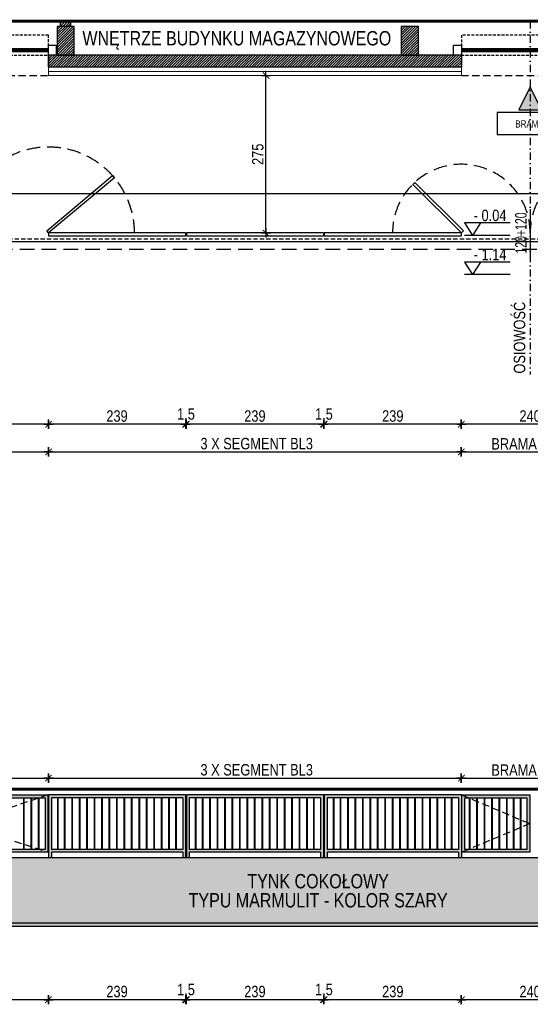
# Model space of a CAD drawing. Header units: millimetres. Extents: x 110792 to 170831, y 17890 to 25890.
# Tile 6 of 44: x 157610 to 158501, y 19734 to 21453. Entities that reach past the tile are written whole.
import ezdxf
from ezdxf.enums import TextEntityAlignment as Align

# ---------------------------------------------------------------- set-up
doc = ezdxf.new("R2010")
doc.units = ezdxf.units.MM
for name, pattern in [('DASHDOT', [25.4, 12.7, -6.35, 0, -6.35]), ('DASHED', [0.75, 0.5, -0.25]), ('DASHEDX2', [38.1, 25.4, -12.7]), ('Hidden', [7.14375, 4.7625, -2.38125])]:
    doc.linetypes.add(name, pattern=pattern)
doc.layers.get('DEFPOINTS').update_dxf_attribs({"lineweight": 9})
for name, color, linetype in [('_HSA_HATCH ELEWACJA', 8, 'Continuous'), ('_HSA_HATCH_WYPEŁNIENIA_PRZEGRÓD', 205, 'Continuous'), ('_HSA_KOTY', 150, 'Continuous'), ('_HSA_OPIS', 43, 'Continuous'), ('_HSA_OPIS_STOLARKA_WEWNĘTRZNA', 43, 'Continuous'), ('_HSA_OSIE', 30, 'DASHDOT'), ('_HSA_PRZERYWANE', 153, 'DASHEDX2'), ('_HSA_SCHODY', 122, 'Continuous'), ('_HSA_STOLARKA_ZEWNĘTRZNA', 132, 'Continuous'), ('_HSA_WIDOKOWE', 1, 'Continuous'), ('_HSA_WIDOKOWE_CIENKIE', 8, 'Continuous'), ('_HSA_WYM_100', 141, 'Continuous'), ('_HSA_ŚCIANY_CIENKIE', 2, 'Continuous'), ('_HSA_ŚCIANY_DZIAŁOWE', 6, 'Continuous'), ('_HSA_ŚCIANY_KONSTRUKCYJNE', 3, 'Continuous'), ('_HSA_ŚCIANY_MUROWANE', 4, 'Continuous')]:
    doc.layers.add(name, color=color, linetype=linetype)
doc.layers.add('_HSA_IZOLACJA_TERMICZNA', color=2, linetype='Continuous', lineweight=5)
doc.styles.add('Arial', font='Arial.ttf')
doc.styles.add('Arial Narrow_1', font='Arial Narrow.ttf', dxfattribs={"width": 0.8, "height": 200})
doc.styles.add('ARIAL_100', font='Arial.ttf', dxfattribs={"width": 0.8, "height": 20})
doc.linetypes.add('BATTING', pattern='A,0.00254,-2.54,[134,ltypeshp.shx,S=2.54,R=0,X=-2.54,Y=0],-5.08,[134,ltypeshp.shx,S=2.54,R=180,X=2.54,Y=0],-2.54', length=10.16254)
doc.dimstyles.new('WYM_WEWN_100', dxfattribs={"dimtxt": 20, "dimasz": 2, "dimexe": 10, "dimexo": 0, "dimgap": 4, "dimtad": 1, "dimdec": 1, "dimrnd": 0.1, "dimtxsty": 'ARIAL_100', "dimblk": 'Wym-03', "dimcen": 0, "dimdle": 10, "dimse1": 1, "dimse2": 1, "dimclrt": 256, "dimazin": 2, "dimtfac": 1, "dimtdec": 1, "dimtix": 1, "dimtmove": 2, "dimatfit": 0, "dimfxl": 1, "dimtolj": 1, "dimtzin": 0, "dimarcsym": 0})

# ---------------------------------------------------------------- blocks, each defined once
blk = doc.blocks.new('A$C181A6C00')
blk.add_hatch(color=256).paths.add_polyline_path([(50, -25), (0, 0), (50, 25)])
blk.add_lwpolyline([(50, -25), (0, 0), (50, 25), (50, -25)])
blk = doc.blocks.new('KOTA')
for p in [(-28, 43.4), (28, 43.4)]:
    blk.add_line(p, (0, 0))
blk.add_lwpolyline([(131.6, 43.4), (-28, 43.4)])
at = {"style": 'Arial', "width": 0.8}
blk.add_attdef('0000', (4.6, 49.9), '', height=40, dxfattribs=at)
blk = doc.blocks.new('A$C4c280991')
at = {"true_color": 0xfffffe}
h = blk.add_hatch(color=7, dxfattribs=at)
h.dxf.hatch_style = 1
h.paths.add_polyline_path([(-1635, 110), (-1635, 10), (-1486.5, 10), (-1486.5, 110)])
h.paths.add_polyline_path([(-1491.5, 105), (-1491.5, 15), (-1630, 15), (-1630, 105)], flags=16)
h = blk.add_hatch(color=7, dxfattribs=at)
h.dxf.hatch_style = 1
h.paths.add_polyline_path([(-1485.5, 110), (-1485.5, 0), (-1480.5, 0), (-1480.5, 10), (-1251.5, 10), (-1251.5, 0), (-1246.5, 0), (-1246.5, 110)])
h.paths.add_polyline_path([(-1251.5, 105), (-1251.5, 15), (-1480.5, 15), (-1480.5, 105)], flags=16)
h = blk.add_hatch(color=7, dxfattribs=at)
h.dxf.hatch_style = 1
h.paths.add_polyline_path([(-1245, 110), (-1245, 0), (-1240, 0), (-1240, 10), (-1011, 10), (-1011, 0), (-1006, 0), (-1006, 110)])
h.paths.add_polyline_path([(-1011, 105), (-1011, 15), (-1240, 15), (-1240, 105)], flags=16)
h = blk.add_hatch(color=7, dxfattribs=at)
h.dxf.hatch_style = 1
h.paths.add_polyline_path([(-1004.5, 0), (-999.5, 0), (-999.5, 10), (-770.5, 10), (-770.5, 0), (-765.5, 0), (-765.5, 110), (-1004.5, 110)])
h.paths.add_polyline_path([(-999.5, 105), (-770.5, 105), (-770.5, 15), (-999.5, 15)], flags=16)
h = blk.add_hatch(color=7, dxfattribs=at)
h.dxf.hatch_style = 1
h.paths.add_polyline_path([(-764.5, 110), (-764.5, 10), (-646, 10), (-646, 110)])
h.paths.add_polyline_path([(-759.5, 105), (-651, 105), (-651, 15), (-759.5, 15)], flags=16)
at = {"ltscale": 10}
for p, q in [((-1246.5, 110), (-1485.5, 110)), ((-1485.5, 110), (-1485.5, 0)), ((-1251.5, 105), (-1480.5, 105)), ((-1480.5, 105), (-1480.5, 15)), ((-1251.5, 105), (-1251.5, 15)), ((-1246.5, 110), (-1246.5, 0)), ((-1006, 110), (-1245, 110)), ((-1245, 110), (-1245, 0)), ((-1011, 105), (-1240, 105)), ((-1240, 105), (-1240, 15)), ((-1011, 105), (-1011, 15)), ((-1006, 110), (-1006, 0)), ((-765.5, 110), (-1004.5, 110)), ((-1004.5, 110), (-1004.5, 0)), ((-770.5, 105), (-999.5, 105)), ((-999.5, 105), (-999.5, 15)), ((-770.5, 105), (-770.5, 15)), ((-765.5, 110), (-765.5, 0)), ((-1251.5, 15), (-1480.5, 15)), ((-1251.5, 10), (-1480.5, 10)), ((-1480.5, 10), (-1480.5, 0)), ((-1251.5, 10), (-1251.5, 0)), ((-1011, 15), (-1240, 15)), ((-1011, 10), (-1240, 10)), ((-1240, 10), (-1240, 0)), ((-1011, 10), (-1011, 0)), ((-770.5, 15), (-999.5, 15)), ((-770.5, 10), (-999.5, 10)), ((-999.5, 10), (-999.5, 0)), ((-770.5, 10), (-770.5, 0))]:
    blk.add_line(p, q, dxfattribs=at)
for points in [[(-1486.5, 10), (-1635, 10), (-1635, 110), (-1486.5, 110)], [(-1491.5, 15), (-1630, 15), (-1630, 105), (-1491.5, 105)], [(-646, 10), (-764.5, 10), (-764.5, 110), (-646, 110)], [(-651, 15), (-759.5, 15), (-759.5, 105), (-651, 105)]]:
    blk.add_lwpolyline(points, close=True)
at = {"layer": '_HSA_PRZERYWANE', "ltscale": 0.5}
for points in [[(-1486.5, 110), (-1635, 60), (-1486.5, 10)], [(-764.5, 110), (-646, 60), (-764.5, 10)]]:
    blk.add_lwpolyline(points, dxfattribs=at)
at = {"layer": '_HSA_WIDOKOWE_CIENKIE'}
for p, q in [((-1528.8, 15), (-1528.8, 105)), ((-1527.8, 15), (-1527.8, 105)), ((-1515.8, 15), (-1515.8, 105)), ((-1514.8, 15), (-1514.8, 105)), ((-1502.8, 15), (-1502.8, 105)), ((-1501.8, 15), (-1501.8, 105)), ((-1469.5, 15), (-1469.5, 105)), ((-1468.5, 15), (-1468.5, 105)), ((-1457.5, 15), (-1457.5, 105)), ((-1456.5, 15), (-1456.5, 105)), ((-1444.5, 15), (-1444.5, 105)), ((-1443.5, 15), (-1443.5, 105)), ((-1431.5, 15), (-1431.5, 105)), ((-1430.5, 15), (-1430.5, 105)), ((-1418.5, 15), (-1418.5, 105)), ((-1417.5, 15), (-1417.5, 105)), ((-1405.5, 15), (-1405.5, 105)), ((-1404.5, 15), (-1404.5, 105)), ((-1392.5, 15), (-1392.5, 105)), ((-1391.5, 15), (-1391.5, 105)), ((-1379.5, 15), (-1379.5, 105)), ((-1378.5, 15), (-1378.5, 105)), ((-1366.5, 15), (-1366.5, 105)), ((-1365.5, 15), (-1365.5, 105)), ((-1353.5, 15), (-1353.5, 105)), ((-1352.5, 15), (-1352.5, 105)), ((-1340.5, 15), (-1340.5, 105)), ((-1339.5, 15), (-1339.5, 105)), ((-1327.5, 15), (-1327.5, 105)), ((-1326.5, 15), (-1326.5, 105)), ((-1314.5, 15), (-1314.5, 105)), ((-1313.5, 15), (-1313.5, 105)), ((-1301.5, 15), (-1301.5, 105)), ((-1300.5, 15), (-1300.5, 105)), ((-1288.5, 15), (-1288.5, 105)), ((-1287.5, 15), (-1287.5, 105)), ((-1275.5, 15), (-1275.5, 105)), ((-1274.5, 15), (-1274.5, 105)), ((-1263.5, 15), (-1263.5, 105)), ((-1262.5, 15), (-1262.5, 105)), ((-1229, 15), (-1229, 105)), ((-1228, 15), (-1228, 105)), ((-1217, 15), (-1217, 105)), ((-1216, 15), (-1216, 105)), ((-1204, 15), (-1204, 105)), ((-1203, 15), (-1203, 105)), ((-1191, 15), (-1191, 105)), ((-1190, 15), (-1190, 105)), ((-1178, 15), (-1178, 105)), ((-1177, 15), (-1177, 105)), ((-1165, 15), (-1165, 105)), ((-1164, 15), (-1164, 105)), ((-1152, 15), (-1152, 105)), ((-1151, 15), (-1151, 105)), ((-1139, 15), (-1139, 105)), ((-1138, 15), (-1138, 105)), ((-1126, 15), (-1126, 105)), ((-1125, 15), (-1125, 105)), ((-1113, 15), (-1113, 105)), ((-1112, 15), (-1112, 105)), ((-1100, 15), (-1100, 105)), ((-1099, 15), (-1099, 105)), ((-1087, 15), (-1087, 105)), ((-1086, 15), (-1086, 105)), ((-1074, 15), (-1074, 105)), ((-1073, 15), (-1073, 105)), ((-1061, 15), (-1061, 105)), ((-1060, 15), (-1060, 105)), ((-1048, 15), (-1048, 105)), ((-1047, 15), (-1047, 105)), ((-1035, 15), (-1035, 105)), ((-1034, 15), (-1034, 105)), ((-1023, 15), (-1023, 105)), ((-1022, 15), (-1022, 105)), ((-988.5, 15), (-988.5, 105)), ((-987.5, 15), (-987.5, 105)), ((-976.5, 15), (-976.5, 105)), ((-975.5, 15), (-975.5, 105)), ((-963.5, 15), (-963.5, 105)), ((-962.5, 15), (-962.5, 105)), ((-950.5, 15), (-950.5, 105)), ((-949.5, 15), (-949.5, 105)), ((-937.5, 15), (-937.5, 105)), ((-936.5, 15), (-936.5, 105)), ((-924.5, 15), (-924.5, 105)), ((-923.5, 15), (-923.5, 105)), ((-911.5, 15), (-911.5, 105)), ((-910.5, 15), (-910.5, 105)), ((-898.5, 15), (-898.5, 105)), ((-897.5, 15), (-897.5, 105)), ((-885.5, 15), (-885.5, 105)), ((-884.5, 15), (-884.5, 105)), ((-872.5, 15), (-872.5, 105)), ((-871.5, 15), (-871.5, 105)), ((-859.5, 15), (-859.5, 105)), ((-858.5, 15), (-858.5, 105)), ((-846.5, 15), (-846.5, 105)), ((-845.5, 15), (-845.5, 105)), ((-833.5, 15), (-833.5, 105)), ((-832.5, 15), (-832.5, 105)), ((-820.5, 15), (-820.5, 105)), ((-819.5, 15), (-819.5, 105)), ((-807.5, 15), (-807.5, 105)), ((-806.5, 15), (-806.5, 105)), ((-794.5, 15), (-794.5, 105)), ((-793.5, 15), (-793.5, 105)), ((-782.5, 15), (-782.5, 105)), ((-781.5, 15), (-781.5, 105)), ((-751.3, 15), (-751.3, 105)), ((-750.3, 15), (-750.3, 105)), ((-738.3, 15), (-738.3, 105)), ((-737.3, 15), (-737.3, 105)), ((-725.3, 15), (-725.3, 105)), ((-724.3, 15), (-724.3, 105)), ((-712.3, 15), (-712.3, 105)), ((-711.3, 15), (-711.3, 105)), ((-699.3, 15), (-699.3, 105)), ((-698.3, 15), (-698.3, 105)), ((-686.3, 15), (-686.3, 105)), ((-685.3, 15), (-685.3, 105)), ((-674.3, 15), (-674.3, 105)), ((-673.3, 15), (-673.3, 105)), ((-662.3, 15), (-662.3, 105)), ((-661.3, 15), (-661.3, 105))]:
    blk.add_line(p, q, dxfattribs=at)
blk = doc.blocks.new('A$C88e31ec9')
blk.add_lwpolyline([(-57.6, -38.6), (57.6, -38.6), (57.6, 0), (-57.6, 0)], close=True)
at = {"style": 'Arial', "width": 0.8}
blk.add_text('BRAMA', height=12.5, dxfattribs=at).set_placement((-1, -26.2), align=Align.CENTER)
blk = doc.blocks.new('Wym-03')
for p, q in [((-4, 0), (4, 0)), ((0, 4), (0, -4))]:
    blk.add_line(p, q)
blk.add_lwpolyline([(-2.83, -2.83, 0.8, 0.8, 0), (2.83, 2.83, 0.05, 0.05, 0)], format="xyseb")
blk = doc.blocks.new('*D51')
at = {"layer": '_HSA_OPIS', "color": 0, "lineweight": -2, "transparency": 16777216}
blk.add_line((157362.3, 20698.3), (157658.3, 20698.3), dxfattribs=at)
at = {"layer": 'DEFPOINTS', "color": 0, "transparency": 16777216}
for p in [(157360.3, 21075.5), (157660.3, 21075.5), (157660.3, 20698.3)]:
    blk.add_point(p, dxfattribs=at)
at = {"layer": '_HSA_OPIS', "color": 0, "lineweight": -2, "transparency": 16777216, "xscale": 2, "yscale": 2, "zscale": 2, "rotation": 180}
blk.add_blockref('Wym-03', (157360.3, 20698.3), dxfattribs=at)
at = {"layer": '_HSA_OPIS', "color": 0, "lineweight": -2, "transparency": 16777216, "xscale": 2, "yscale": 2, "zscale": 2}
blk.add_blockref('Wym-03', (157660.3, 20698.3), dxfattribs=at)
at = {"layer": '_HSA_OPIS', "transparency": 16777216, "insert": (157510.3, 20712.3), "char_height": 20, "attachment_point": 5, "style": 'ARIAL_100'}
blk.add_mtext('\\A1;BRAMA BR 1', dxfattribs=at)
blk = doc.blocks.new('*D99')
at = {"layer": '_HSA_WYM_100', "color": 0, "lineweight": -2, "transparency": 16777216}
blk.add_line((158618.3, 20746.6), (158382.3, 20746.6), dxfattribs=at)
at = {"layer": 'DEFPOINTS', "color": 0, "transparency": 16777216}
for p in [(158380.3, 21075.5), (158620.3, 21075.5), (158380.3, 20746.6)]:
    blk.add_point(p, dxfattribs=at)
at = {"layer": '_HSA_WYM_100', "color": 0, "lineweight": -2, "transparency": 16777216, "xscale": 2, "yscale": 2, "zscale": 2, "rotation": 180}
blk.add_blockref('Wym-03', (158380.3, 20746.6), dxfattribs=at)
at = {"layer": '_HSA_WYM_100', "color": 0, "lineweight": -2, "transparency": 16777216, "xscale": 2, "yscale": 2, "zscale": 2}
blk.add_blockref('Wym-03', (158620.3, 20746.6), dxfattribs=at)
at = {"layer": '_HSA_WYM_100', "transparency": 16777216, "insert": (158500.3, 20760.8), "char_height": 20, "attachment_point": 5, "style": 'ARIAL_100'}
blk.add_mtext('\\A1;240', dxfattribs=at)
blk = doc.blocks.new('*D100')
at = {"layer": '_HSA_WYM_100', "color": 0, "lineweight": -2, "transparency": 16777216}
blk.add_line((158378.3, 20746.6), (158143.3, 20746.6), dxfattribs=at)
at = {"layer": 'DEFPOINTS', "color": 0, "transparency": 16777216}
for p in [(158141.3, 21075.5), (158380.3, 21075.5), (158141.3, 20746.6)]:
    blk.add_point(p, dxfattribs=at)
at = {"layer": '_HSA_WYM_100', "color": 0, "lineweight": -2, "transparency": 16777216, "xscale": 2, "yscale": 2, "zscale": 2, "rotation": 180}
blk.add_blockref('Wym-03', (158141.3, 20746.6), dxfattribs=at)
at = {"layer": '_HSA_WYM_100', "color": 0, "lineweight": -2, "transparency": 16777216, "xscale": 2, "yscale": 2, "zscale": 2}
blk.add_blockref('Wym-03', (158380.3, 20746.6), dxfattribs=at)
at = {"layer": '_HSA_WYM_100', "transparency": 16777216, "insert": (158260.8, 20760.8), "char_height": 20, "attachment_point": 5, "style": 'ARIAL_100'}
blk.add_mtext('\\A1;239', dxfattribs=at)
blk = doc.blocks.new('*D101')
at = {"layer": '_HSA_WYM_100', "color": 0, "lineweight": -2, "transparency": 16777216}
for p, q in [((158137.8, 20746.6), (158135.8, 20746.6)), ((158141.3, 20746.6), (158139.8, 20746.6)), ((158143.3, 20746.6), (158145.3, 20746.6))]:
    blk.add_line(p, q, dxfattribs=at)
at = {"layer": 'DEFPOINTS', "color": 0, "transparency": 16777216}
for p in [(158139.8, 21075.5), (158141.3, 21075.5), (158139.8, 20746.6)]:
    blk.add_point(p, dxfattribs=at)
at = {"layer": '_HSA_WYM_100', "color": 0, "lineweight": -2, "transparency": 16777216, "xscale": 2, "yscale": 2, "zscale": 2}
blk.add_blockref('Wym-03', (158139.8, 20746.6), dxfattribs=at)
at = {"layer": '_HSA_WYM_100', "color": 0, "lineweight": -2, "transparency": 16777216, "xscale": 2, "yscale": 2, "zscale": 2, "rotation": 180}
blk.add_blockref('Wym-03', (158141.3, 20746.6), dxfattribs=at)
at = {"layer": '_HSA_WYM_100', "transparency": 16777216, "insert": (158140.6, 20762.6), "char_height": 20, "attachment_point": 5, "style": 'ARIAL_100'}
blk.add_mtext('\\A1;1,5', dxfattribs=at)
blk = doc.blocks.new('*D102')
at = {"layer": '_HSA_WYM_100', "color": 0, "lineweight": -2, "transparency": 16777216}
blk.add_line((158137.8, 20746.6), (157902.8, 20746.6), dxfattribs=at)
at = {"layer": 'DEFPOINTS', "color": 0, "transparency": 16777216}
for p in [(157900.8, 21075.5), (158139.8, 21075.5), (157900.8, 20746.6)]:
    blk.add_point(p, dxfattribs=at)
at = {"layer": '_HSA_WYM_100', "color": 0, "lineweight": -2, "transparency": 16777216, "xscale": 2, "yscale": 2, "zscale": 2, "rotation": 180}
blk.add_blockref('Wym-03', (157900.8, 20746.6), dxfattribs=at)
at = {"layer": '_HSA_WYM_100', "color": 0, "lineweight": -2, "transparency": 16777216, "xscale": 2, "yscale": 2, "zscale": 2}
blk.add_blockref('Wym-03', (158139.8, 20746.6), dxfattribs=at)
at = {"layer": '_HSA_WYM_100', "transparency": 16777216, "insert": (158020.3, 20760.8), "char_height": 20, "attachment_point": 5, "style": 'ARIAL_100'}
blk.add_mtext('\\A1;239', dxfattribs=at)
blk = doc.blocks.new('*D103')
at = {"layer": '_HSA_WYM_100', "color": 0, "lineweight": -2, "transparency": 16777216}
for p, q in [((157897.3, 20746.6), (157895.3, 20746.6)), ((157900.8, 20746.6), (157899.3, 20746.6)), ((157902.8, 20746.6), (157904.8, 20746.6))]:
    blk.add_line(p, q, dxfattribs=at)
at = {"layer": 'DEFPOINTS', "color": 0, "transparency": 16777216}
for p in [(157899.3, 21075.5), (157900.8, 21075.5), (157899.3, 20746.6)]:
    blk.add_point(p, dxfattribs=at)
at = {"layer": '_HSA_WYM_100', "color": 0, "lineweight": -2, "transparency": 16777216, "xscale": 2, "yscale": 2, "zscale": 2}
blk.add_blockref('Wym-03', (157899.3, 20746.6), dxfattribs=at)
at = {"layer": '_HSA_WYM_100', "color": 0, "lineweight": -2, "transparency": 16777216, "xscale": 2, "yscale": 2, "zscale": 2, "rotation": 180}
blk.add_blockref('Wym-03', (157900.8, 20746.6), dxfattribs=at)
at = {"layer": '_HSA_WYM_100', "transparency": 16777216, "insert": (157900.1, 20762.6), "char_height": 20, "attachment_point": 5, "style": 'ARIAL_100'}
blk.add_mtext('\\A1;1,5', dxfattribs=at)
blk = doc.blocks.new('*D104')
at = {"layer": '_HSA_WYM_100', "color": 0, "lineweight": -2, "transparency": 16777216}
blk.add_line((157897.3, 20746.6), (157662.3, 20746.6), dxfattribs=at)
at = {"layer": 'DEFPOINTS', "color": 0, "transparency": 16777216}
for p in [(157660.3, 21075.5), (157899.3, 21075.5), (157660.3, 20746.6)]:
    blk.add_point(p, dxfattribs=at)
at = {"layer": '_HSA_WYM_100', "color": 0, "lineweight": -2, "transparency": 16777216, "xscale": 2, "yscale": 2, "zscale": 2, "rotation": 180}
blk.add_blockref('Wym-03', (157660.3, 20746.6), dxfattribs=at)
at = {"layer": '_HSA_WYM_100', "color": 0, "lineweight": -2, "transparency": 16777216, "xscale": 2, "yscale": 2, "zscale": 2}
blk.add_blockref('Wym-03', (157899.3, 20746.6), dxfattribs=at)
at = {"layer": '_HSA_WYM_100', "transparency": 16777216, "insert": (157779.8, 20760.8), "char_height": 20, "attachment_point": 5, "style": 'ARIAL_100'}
blk.add_mtext('\\A1;239', dxfattribs=at)
blk = doc.blocks.new('*D105')
at = {"layer": '_HSA_WYM_100', "color": 0, "lineweight": -2, "transparency": 16777216}
blk.add_line((157658.3, 20746.6), (157362.3, 20746.6), dxfattribs=at)
at = {"layer": 'DEFPOINTS', "color": 0, "transparency": 16777216}
for p in [(157360.3, 21075.5), (157660.3, 21075.5), (157360.3, 20746.6)]:
    blk.add_point(p, dxfattribs=at)
at = {"layer": '_HSA_WYM_100', "color": 0, "lineweight": -2, "transparency": 16777216, "xscale": 2, "yscale": 2, "zscale": 2, "rotation": 180}
blk.add_blockref('Wym-03', (157360.3, 20746.6), dxfattribs=at)
at = {"layer": '_HSA_WYM_100', "color": 0, "lineweight": -2, "transparency": 16777216, "xscale": 2, "yscale": 2, "zscale": 2}
blk.add_blockref('Wym-03', (157660.3, 20746.6), dxfattribs=at)
at = {"layer": '_HSA_WYM_100', "transparency": 16777216, "insert": (157510.3, 20760.8), "char_height": 20, "attachment_point": 5, "style": 'ARIAL_100'}
blk.add_mtext('\\A1;300', dxfattribs=at)
blk = doc.blocks.new('*D128')
at = {"layer": '_HSA_WYM_100', "color": 0, "lineweight": -2, "transparency": 16777216}
blk.add_line((158039.6, 21082.5), (158039.6, 21353.5), dxfattribs=at)
at = {"layer": 'DEFPOINTS', "color": 0, "transparency": 16777216}
for p in [(158020.3, 21355.5), (158039.6, 21355.5), (158020.3, 21080.5)]:
    blk.add_point(p, dxfattribs=at)
at = {"layer": '_HSA_WYM_100', "color": 0, "lineweight": -2, "transparency": 16777216, "xscale": 2, "yscale": 2, "zscale": 2}
for p, rotation in [((158039.6, 21355.5), 90), ((158039.6, 21080.5), 270)]:
    blk.add_blockref('Wym-03', p, dxfattribs=dict(at, rotation=rotation))
at = {"layer": '_HSA_WYM_100', "transparency": 16777216, "insert": (158025.4, 21218), "char_height": 20, "attachment_point": 5, "rotation": 90, "style": 'ARIAL_100'}
blk.add_mtext('\\A1;275', dxfattribs=at)
blk = doc.blocks.new('*D139')
at = {"layer": '_HSA_WYM_100', "color": 0, "lineweight": -2, "transparency": 16777216}
blk.add_line((156448.3, 21149.4), (166737.3, 21149.4), dxfattribs=at)
at = {"layer": 'DEFPOINTS', "color": 0, "transparency": 16777216}
for p in [(166739.3, 21149.4), (156446.3, 21065.5), (166739.3, 21065.5)]:
    blk.add_point(p, dxfattribs=at)
at = {"layer": '_HSA_WYM_100', "color": 0, "lineweight": -2, "transparency": 16777216, "xscale": 2, "yscale": 2, "zscale": 2, "rotation": 180}
blk.add_blockref('Wym-03', (156446.3, 21149.4), dxfattribs=at)
at = {"layer": '_HSA_WYM_100', "color": 0, "lineweight": -2, "transparency": 16777216, "xscale": 2, "yscale": 2, "zscale": 2}
blk.add_blockref('Wym-03', (166739.3, 21149.4), dxfattribs=at)
at = {"layer": '_HSA_WYM_100', "transparency": 16777216, "insert": (161989.4, 21163.6), "char_height": 20, "attachment_point": 5, "style": 'ARIAL_100'}
blk.add_mtext('\\A1;10293', dxfattribs=at)
blk = doc.blocks.new('*D142')
at = {"layer": '_HSA_OPIS', "color": 0, "lineweight": -2, "transparency": 16777216}
blk.add_line((157662.3, 20698.3), (158378.3, 20698.3), dxfattribs=at)
at = {"layer": 'DEFPOINTS', "color": 0, "transparency": 16777216}
for p in [(157660.3, 21075.5), (158380.3, 21075.5), (158380.3, 20698.3)]:
    blk.add_point(p, dxfattribs=at)
at = {"layer": '_HSA_OPIS', "color": 0, "lineweight": -2, "transparency": 16777216, "xscale": 2, "yscale": 2, "zscale": 2, "rotation": 180}
blk.add_blockref('Wym-03', (157660.3, 20698.3), dxfattribs=at)
at = {"layer": '_HSA_OPIS', "color": 0, "lineweight": -2, "transparency": 16777216, "xscale": 2, "yscale": 2, "zscale": 2}
blk.add_blockref('Wym-03', (158380.3, 20698.3), dxfattribs=at)
at = {"layer": '_HSA_OPIS', "transparency": 16777216, "insert": (158020.3, 20712.6), "char_height": 20, "attachment_point": 5, "style": 'ARIAL_100'}
blk.add_mtext('\\A1; 3 X SEGMENT BL3', dxfattribs=at)
blk = doc.blocks.new('*D152')
at = {"layer": '_HSA_OPIS', "color": 0, "lineweight": -2, "transparency": 16777216}
blk.add_line((158382.3, 20698.3), (158618.3, 20698.3), dxfattribs=at)
at = {"layer": 'DEFPOINTS', "color": 0, "transparency": 16777216}
for p in [(158380.3, 21075.5), (158620.3, 21075.5), (158620.3, 20698.3)]:
    blk.add_point(p, dxfattribs=at)
at = {"layer": '_HSA_OPIS', "color": 0, "lineweight": -2, "transparency": 16777216, "xscale": 2, "yscale": 2, "zscale": 2, "rotation": 180}
blk.add_blockref('Wym-03', (158380.3, 20698.3), dxfattribs=at)
at = {"layer": '_HSA_OPIS', "color": 0, "lineweight": -2, "transparency": 16777216, "xscale": 2, "yscale": 2, "zscale": 2}
blk.add_blockref('Wym-03', (158620.3, 20698.3), dxfattribs=at)
at = {"layer": '_HSA_OPIS', "transparency": 16777216, "insert": (158500.3, 20712.3), "char_height": 20, "attachment_point": 5, "style": 'ARIAL_100'}
blk.add_mtext('\\A1;BRAMA BR 2', dxfattribs=at)
blk = doc.blocks.new('*D158')
at = {"layer": '_HSA_OPIS', "color": 0, "lineweight": -2, "transparency": 16777216}
blk.add_line((157362.3, 20128.6), (157658.3, 20128.6), dxfattribs=at)
at = {"layer": 'DEFPOINTS', "color": 0, "transparency": 16777216}
for p in [(157660.3, 20128.6), (157360.3, 20099.1), (157660.3, 20099.1)]:
    blk.add_point(p, dxfattribs=at)
at = {"layer": '_HSA_OPIS', "color": 0, "lineweight": -2, "transparency": 16777216, "xscale": 2, "yscale": 2, "zscale": 2, "rotation": 180}
blk.add_blockref('Wym-03', (157360.3, 20128.6), dxfattribs=at)
at = {"layer": '_HSA_OPIS', "color": 0, "lineweight": -2, "transparency": 16777216, "xscale": 2, "yscale": 2, "zscale": 2}
blk.add_blockref('Wym-03', (157660.3, 20128.6), dxfattribs=at)
at = {"layer": '_HSA_OPIS', "transparency": 16777216, "insert": (157510.3, 20142.7), "char_height": 20, "attachment_point": 5, "style": 'ARIAL_100'}
blk.add_mtext('\\A1;BRAMA BR 1', dxfattribs=at)
blk = doc.blocks.new('*D168')
at = {"layer": '_HSA_OPIS', "color": 0, "lineweight": -2, "transparency": 16777216}
blk.add_line((157662.3, 20128.6), (158378.3, 20128.6), dxfattribs=at)
at = {"layer": 'DEFPOINTS', "color": 0, "transparency": 16777216}
for p in [(158380.3, 20128.6), (157660.3, 20099.1), (158380.3, 20099.1)]:
    blk.add_point(p, dxfattribs=at)
at = {"layer": '_HSA_OPIS', "color": 0, "lineweight": -2, "transparency": 16777216, "xscale": 2, "yscale": 2, "zscale": 2, "rotation": 180}
blk.add_blockref('Wym-03', (157660.3, 20128.6), dxfattribs=at)
at = {"layer": '_HSA_OPIS', "color": 0, "lineweight": -2, "transparency": 16777216, "xscale": 2, "yscale": 2, "zscale": 2}
blk.add_blockref('Wym-03', (158380.3, 20128.6), dxfattribs=at)
at = {"layer": '_HSA_OPIS', "transparency": 16777216, "insert": (158020.3, 20143), "char_height": 20, "attachment_point": 5, "style": 'ARIAL_100'}
blk.add_mtext('\\A1; 3 X SEGMENT BL3', dxfattribs=at)
blk = doc.blocks.new('*D160')
at = {"layer": '_HSA_OPIS', "color": 0, "lineweight": -2, "transparency": 16777216}
blk.add_line((158382.3, 20128.6), (158618.3, 20128.6), dxfattribs=at)
at = {"layer": 'DEFPOINTS', "color": 0, "transparency": 16777216}
for p in [(158620.3, 20128.6), (158380.3, 20099.1), (158620.3, 20099.1)]:
    blk.add_point(p, dxfattribs=at)
at = {"layer": '_HSA_OPIS', "color": 0, "lineweight": -2, "transparency": 16777216, "xscale": 2, "yscale": 2, "zscale": 2, "rotation": 180}
blk.add_blockref('Wym-03', (158380.3, 20128.6), dxfattribs=at)
at = {"layer": '_HSA_OPIS', "color": 0, "lineweight": -2, "transparency": 16777216, "xscale": 2, "yscale": 2, "zscale": 2}
blk.add_blockref('Wym-03', (158620.3, 20128.6), dxfattribs=at)
at = {"layer": '_HSA_OPIS', "transparency": 16777216, "insert": (158500.3, 20142.7), "char_height": 20, "attachment_point": 5, "style": 'ARIAL_100'}
blk.add_mtext('\\A1;BRAMA BR 2', dxfattribs=at)
blk = doc.blocks.new('*D228')
at = {"layer": '_HSA_WYM_100', "color": 0, "lineweight": -2, "transparency": 16777216}
blk.add_line((158618.3, 19741.6), (158382.3, 19741.6), dxfattribs=at)
at = {"layer": 'DEFPOINTS', "color": 0, "transparency": 16777216}
for p in [(158380.3, 19989.1), (158620.3, 19989.1), (158380.3, 19741.6)]:
    blk.add_point(p, dxfattribs=at)
at = {"layer": '_HSA_WYM_100', "color": 0, "lineweight": -2, "transparency": 16777216, "xscale": 2, "yscale": 2, "zscale": 2, "rotation": 180}
blk.add_blockref('Wym-03', (158380.3, 19741.6), dxfattribs=at)
at = {"layer": '_HSA_WYM_100', "color": 0, "lineweight": -2, "transparency": 16777216, "xscale": 2, "yscale": 2, "zscale": 2}
blk.add_blockref('Wym-03', (158620.3, 19741.6), dxfattribs=at)
at = {"layer": '_HSA_WYM_100', "transparency": 16777216, "insert": (158500.3, 19755.8), "char_height": 20, "attachment_point": 5, "style": 'ARIAL_100'}
blk.add_mtext('\\A1;240', dxfattribs=at)
blk = doc.blocks.new('*D229')
at = {"layer": '_HSA_WYM_100', "color": 0, "lineweight": -2, "transparency": 16777216}
blk.add_line((158378.3, 19741.6), (158143.3, 19741.6), dxfattribs=at)
at = {"layer": 'DEFPOINTS', "color": 0, "transparency": 16777216}
for p in [(158141.3, 19989.1), (158380.3, 19989.1), (158141.3, 19741.6)]:
    blk.add_point(p, dxfattribs=at)
at = {"layer": '_HSA_WYM_100', "color": 0, "lineweight": -2, "transparency": 16777216, "xscale": 2, "yscale": 2, "zscale": 2, "rotation": 180}
blk.add_blockref('Wym-03', (158141.3, 19741.6), dxfattribs=at)
at = {"layer": '_HSA_WYM_100', "color": 0, "lineweight": -2, "transparency": 16777216, "xscale": 2, "yscale": 2, "zscale": 2}
blk.add_blockref('Wym-03', (158380.3, 19741.6), dxfattribs=at)
at = {"layer": '_HSA_WYM_100', "transparency": 16777216, "insert": (158260.8, 19755.8), "char_height": 20, "attachment_point": 5, "style": 'ARIAL_100'}
blk.add_mtext('\\A1;239', dxfattribs=at)
blk = doc.blocks.new('*D213')
at = {"layer": '_HSA_WYM_100', "color": 0, "lineweight": -2, "transparency": 16777216}
for p, q in [((158137.8, 19741.6), (158135.8, 19741.6)), ((158141.3, 19741.6), (158139.8, 19741.6)), ((158143.3, 19741.6), (158145.3, 19741.6))]:
    blk.add_line(p, q, dxfattribs=at)
at = {"layer": 'DEFPOINTS', "color": 0, "transparency": 16777216}
for p in [(158139.8, 19989.1), (158141.3, 19989.1), (158139.8, 19741.6)]:
    blk.add_point(p, dxfattribs=at)
at = {"layer": '_HSA_WYM_100', "color": 0, "lineweight": -2, "transparency": 16777216, "xscale": 2, "yscale": 2, "zscale": 2}
blk.add_blockref('Wym-03', (158139.8, 19741.6), dxfattribs=at)
at = {"layer": '_HSA_WYM_100', "color": 0, "lineweight": -2, "transparency": 16777216, "xscale": 2, "yscale": 2, "zscale": 2, "rotation": 180}
blk.add_blockref('Wym-03', (158141.3, 19741.6), dxfattribs=at)
at = {"layer": '_HSA_WYM_100', "transparency": 16777216, "insert": (158140.6, 19757.6), "char_height": 20, "attachment_point": 5, "style": 'ARIAL_100'}
blk.add_mtext('\\A1;1,5', dxfattribs=at)
blk = doc.blocks.new('*D214')
at = {"layer": '_HSA_WYM_100', "color": 0, "lineweight": -2, "transparency": 16777216}
blk.add_line((158137.8, 19741.6), (157902.8, 19741.6), dxfattribs=at)
at = {"layer": 'DEFPOINTS', "color": 0, "transparency": 16777216}
for p in [(157900.8, 19989.1), (158139.8, 19989.1), (157900.8, 19741.6)]:
    blk.add_point(p, dxfattribs=at)
at = {"layer": '_HSA_WYM_100', "color": 0, "lineweight": -2, "transparency": 16777216, "xscale": 2, "yscale": 2, "zscale": 2, "rotation": 180}
blk.add_blockref('Wym-03', (157900.8, 19741.6), dxfattribs=at)
at = {"layer": '_HSA_WYM_100', "color": 0, "lineweight": -2, "transparency": 16777216, "xscale": 2, "yscale": 2, "zscale": 2}
blk.add_blockref('Wym-03', (158139.8, 19741.6), dxfattribs=at)
at = {"layer": '_HSA_WYM_100', "transparency": 16777216, "insert": (158020.3, 19755.8), "char_height": 20, "attachment_point": 5, "style": 'ARIAL_100'}
blk.add_mtext('\\A1;239', dxfattribs=at)
blk = doc.blocks.new('*D215')
at = {"layer": '_HSA_WYM_100', "color": 0, "lineweight": -2, "transparency": 16777216}
for p, q in [((157897.3, 19741.6), (157895.3, 19741.6)), ((157900.8, 19741.6), (157899.3, 19741.6)), ((157902.8, 19741.6), (157904.8, 19741.6))]:
    blk.add_line(p, q, dxfattribs=at)
at = {"layer": 'DEFPOINTS', "color": 0, "transparency": 16777216}
for p in [(157899.3, 19989.1), (157900.8, 19989.1), (157899.3, 19741.6)]:
    blk.add_point(p, dxfattribs=at)
at = {"layer": '_HSA_WYM_100', "color": 0, "lineweight": -2, "transparency": 16777216, "xscale": 2, "yscale": 2, "zscale": 2}
blk.add_blockref('Wym-03', (157899.3, 19741.6), dxfattribs=at)
at = {"layer": '_HSA_WYM_100', "color": 0, "lineweight": -2, "transparency": 16777216, "xscale": 2, "yscale": 2, "zscale": 2, "rotation": 180}
blk.add_blockref('Wym-03', (157900.8, 19741.6), dxfattribs=at)
at = {"layer": '_HSA_WYM_100', "transparency": 16777216, "insert": (157900.1, 19757.6), "char_height": 20, "attachment_point": 5, "style": 'ARIAL_100'}
blk.add_mtext('\\A1;1,5', dxfattribs=at)
blk = doc.blocks.new('*D216')
at = {"layer": '_HSA_WYM_100', "color": 0, "lineweight": -2, "transparency": 16777216}
blk.add_line((157897.3, 19741.6), (157662.3, 19741.6), dxfattribs=at)
at = {"layer": 'DEFPOINTS', "color": 0, "transparency": 16777216}
for p in [(157660.3, 19989.1), (157899.3, 19989.1), (157660.3, 19741.6)]:
    blk.add_point(p, dxfattribs=at)
at = {"layer": '_HSA_WYM_100', "color": 0, "lineweight": -2, "transparency": 16777216, "xscale": 2, "yscale": 2, "zscale": 2, "rotation": 180}
blk.add_blockref('Wym-03', (157660.3, 19741.6), dxfattribs=at)
at = {"layer": '_HSA_WYM_100', "color": 0, "lineweight": -2, "transparency": 16777216, "xscale": 2, "yscale": 2, "zscale": 2}
blk.add_blockref('Wym-03', (157899.3, 19741.6), dxfattribs=at)
at = {"layer": '_HSA_WYM_100', "transparency": 16777216, "insert": (157779.8, 19755.8), "char_height": 20, "attachment_point": 5, "style": 'ARIAL_100'}
blk.add_mtext('\\A1;239', dxfattribs=at)
blk = doc.blocks.new('*D217')
at = {"layer": '_HSA_WYM_100', "color": 0, "lineweight": -2, "transparency": 16777216}
blk.add_line((157658.3, 19741.6), (157362.3, 19741.6), dxfattribs=at)
at = {"layer": 'DEFPOINTS', "color": 0, "transparency": 16777216}
for p in [(157360.3, 19989.1), (157660.3, 19989.1), (157360.3, 19741.6)]:
    blk.add_point(p, dxfattribs=at)
at = {"layer": '_HSA_WYM_100', "color": 0, "lineweight": -2, "transparency": 16777216, "xscale": 2, "yscale": 2, "zscale": 2, "rotation": 180}
blk.add_blockref('Wym-03', (157360.3, 19741.6), dxfattribs=at)
at = {"layer": '_HSA_WYM_100', "color": 0, "lineweight": -2, "transparency": 16777216, "xscale": 2, "yscale": 2, "zscale": 2}
blk.add_blockref('Wym-03', (157660.3, 19741.6), dxfattribs=at)
at = {"layer": '_HSA_WYM_100', "transparency": 16777216, "insert": (157510.3, 19755.8), "char_height": 20, "attachment_point": 5, "style": 'ARIAL_100'}
blk.add_mtext('\\A1;300', dxfattribs=at)

msp = doc.modelspace()

# ---------------------------------------------------------------- hatches: boundary and pattern name
at = {"layer": '_HSA_HATCH ELEWACJA', "true_color": 0xb8b8b8}
h = msp.add_hatch(color=9, dxfattribs=at)
h.dxf.hatch_style = 1
h.paths.add_polyline_path([(166614.33, 19989.13), (157196.33, 19989.13), (156446.33, 19890.13), (157265.83, 19875.13), (166614.33, 19875.13)])
at = {"layer": '_HSA_HATCH_WYPEŁNIENIA_PRZEGRÓD'}
h = msp.add_hatch(dxfattribs=at)
h.set_pattern_fill('ANSI31', color=256)
h.paths.add_polyline_path([(157705.33, 21441.25), (157675.33, 21441.25), (157675.33, 21391.25), (157705.33, 21391.25)])
h = msp.add_hatch(dxfattribs=at)
h.set_pattern_fill('ANSI31', color=256)
h.paths.add_polyline_path([(157699.33, 21450.53), (157681.33, 21450.53), (157681.33, 21441.25), (157699.33, 21441.25)])
h = msp.add_hatch(dxfattribs=at)
h.set_pattern_fill('ANSI31', color=256)
h.paths.add_polyline_path([(158305.33, 21441.25), (158275.33, 21441.25), (158275.33, 21391.25), (158305.33, 21391.25)])
h = msp.add_hatch(dxfattribs=at)
h.set_pattern_fill('ANSI31', color=256)
h.paths.add_polyline_path([(158380.33, 21391.25), (157660.33, 21391.25), (157660.33, 21370.53), (158380.33, 21370.53)])
at = {"layer": '_HSA_WIDOKOWE', "ltscale": 10}
h = msp.add_hatch(color=256, dxfattribs=at)
h.dxf.hatch_style = 1
h.paths.add_polyline_path([(156381.33, 19885.13), (156446.28, 19885.13), (157265.73, 19870.14), (166802.33, 19870.13), (166802.33, 19875.13), (157265.83, 19875.13), (156446.33, 19890.13), (156381.33, 19890.13)])

# ---------------------------------------------------------------- linework, layer by layer
at = {"layer": '_HSA_IZOLACJA_TERMICZNA'}
for p, q in [((157660.33, 21370.53), (157660.33, 21355.53)), ((157660.33, 21355.53), (158380.33, 21355.53)), ((158380.33, 21370.53), (158380.33, 21355.53))]:
    msp.add_line(p, q, dxfattribs=at)
at = {"layer": '_HSA_IZOLACJA_TERMICZNA', "color": 8, "linetype": 'BATTING', "ltscale": 0.6}
msp.add_line((157660.33, 21362.53), (158380.33, 21362.53), dxfattribs=at)
at = {"layer": '_HSA_KOTY'}
for p, q in [((158465.4, 21076.38), (158385.6, 21076.38)), ((158465.4, 21008.03), (158385.6, 21008.03))]:
    msp.add_line(p, q, dxfattribs=at)
at = {"layer": '_HSA_OPIS_STOLARKA_WEWNĘTRZNA'}
msp.add_line((158500.33, 21121.9), (158500.33, 21039.16), dxfattribs=at)
at = {"layer": '_HSA_OSIE'}
msp.add_lwpolyline([(158500.33, 21450.53), (158500.33, 20833.19)], dxfattribs=at)
at = {"layer": '_HSA_PRZERYWANE', "ltscale": 0.5}
for p, q in [((157360.33, 21355.53), (157660.33, 21355.53)), ((158380.33, 21355.53), (158620.33, 21355.53))]:
    msp.add_line(p, q, dxfattribs=at)
at = {"layer": '_HSA_PRZERYWANE', "ltscale": 0.5, "const_width": 5}
for points in [[(156381.33, 21450.53), (166834.33, 21450.53), (166834.33, 20717.53), (166689.33, 20717.53)], [(166802.33, 19870.13), (166802.33, 20109.13), (156381.33, 20109.13)]]:
    msp.add_lwpolyline(points, dxfattribs=at)
at = {"layer": '_HSA_PRZERYWANE'}
msp.add_lwpolyline([(156505.33, 21355.53), (156505.33, 21052.11), (166739.33, 21052.11)], dxfattribs=at)
at = {"layer": '_HSA_SCHODY'}
msp.add_line((156446.33, 21065.53), (159145.83, 21065.53), dxfattribs=at)
at = {"layer": '_HSA_SCHODY', "linetype": 'DASHED', "ltscale": 15}
msp.add_line((157196.33, 21070.53), (159295.83, 21070.53), dxfattribs=at)
at = {"layer": '_HSA_STOLARKA_ZEWNĘTRZNA', "linetype": 'DASHED', "ltscale": 10}
for points in [[(157360.33, 21391.25), (157660.33, 21391.25), (157660.33, 21426.22), (157360.33, 21426.22)], [(158380.33, 21391.25), (158620.33, 21391.25), (158620.33, 21426.22), (158380.33, 21426.22)]]:
    msp.add_lwpolyline(points, close=True, dxfattribs=at)
at = {"layer": '_HSA_STOLARKA_ZEWNĘTRZNA'}
for points in [[(157673.83, 21391.25), (157660.33, 21391.25), (157660.33, 21408.65), (157673.83, 21408.65)], [(158380.33, 21391.25), (158366.82, 21391.25), (158366.82, 21408.65), (158380.33, 21408.65)], [(157360.33, 21399.95), (157660.33, 21399.95), (157660.33, 21402.17), (157360.33, 21402.17)], [(157360.33, 21397.73), (157660.33, 21397.73), (157660.33, 21399.95), (157360.33, 21399.95)], [(158380.33, 21399.95), (158620.33, 21399.95), (158620.33, 21402.17), (158380.33, 21402.17)], [(158380.33, 21397.73), (158620.33, 21397.73), (158620.33, 21399.95), (158380.33, 21399.95)]]:
    msp.add_lwpolyline(points, close=True, dxfattribs=at)
at = {"layer": '_HSA_WIDOKOWE', "ltscale": 10}
msp.add_lwpolyline([(156381.33, 19885.13), (156446.28, 19885.13), (157265.73, 19870.14), (166802.33, 19870.13), (166802.33, 19875.13), (157265.83, 19875.13), (156446.33, 19890.13), (156381.33, 19890.13)], close=True, dxfattribs=at)
at = {"layer": '_HSA_ŚCIANY_CIENKIE'}
for p, q in [((157899.33, 21080.53), (157899.33, 21075.53)), ((157900.83, 21080.53), (157900.83, 21075.53)), ((158139.83, 21080.53), (158139.83, 21075.53)), ((158141.33, 21080.53), (158141.33, 21075.53))]:
    msp.add_line(p, q, dxfattribs=at)
for points in [[(157775.23, 21176.94), (157660.33, 21080.53), (157657.11, 21084.36), (157772.02, 21180.78)], [(158295.47, 21165.38), (158380.33, 21080.53), (158383.86, 21084.06), (158299.01, 21168.92)]]:
    msp.add_lwpolyline(points, close=True, dxfattribs=at)
for points in [[(157899.33, 21080.53), (157660.33, 21080.53), (157660.33, 21075.53), (157899.33, 21075.53)], [(158139.83, 21080.53), (157900.83, 21080.53)], [(158141.33, 21075.53), (158380.33, 21075.53), (158380.33, 21080.53), (158141.33, 21080.53)], [(157900.83, 21075.53), (158139.83, 21075.53)]]:
    msp.add_lwpolyline(points, dxfattribs=at)
at = {"layer": '_HSA_ŚCIANY_CIENKIE', "linetype": 'Hidden', "ltscale": 5}
for centre, radius in [((157660.33, 21080.53), 150), ((158380.33, 21080.53), 120), ((158620.33, 21080.53), 120)]:
    msp.add_arc(centre, radius, 0, 180, dxfattribs=at)
at = {"layer": '_HSA_ŚCIANY_DZIAŁOWE'}
for p, q in [((157681.33, 21441.25), (157681.33, 21450.53)), ((157699.33, 21441.25), (157699.33, 21450.53))]:
    msp.add_line(p, q, dxfattribs=at)
at = {"layer": '_HSA_ŚCIANY_DZIAŁOWE', "ltscale": 10}
msp.add_line((166739.33, 19989.13), (157326.33, 19989.13), dxfattribs=at)
at = {"layer": '_HSA_ŚCIANY_KONSTRUKCYJNE'}
for points in [[(157675.33, 21391.25), (157705.33, 21391.25), (157705.33, 21441.25), (157675.33, 21441.25)], [(158275.33, 21391.25), (158305.33, 21391.25), (158305.33, 21441.25), (158275.33, 21441.25)]]:
    msp.add_lwpolyline(points, close=True, dxfattribs=at)
at = {"layer": '_HSA_ŚCIANY_MUROWANE', "ltscale": 0.07}
for p, q in [((157660.33, 21391.25), (157660.33, 21370.53)), ((157660.33, 21391.25), (157660.33, 21370.53)), ((157660.33, 21370.53), (157660.33, 21391.25)), ((158380.33, 21391.25), (157660.33, 21391.25)), ((158380.33, 21391.25), (158380.33, 21370.53)), ((157660.33, 21370.53), (158380.33, 21370.53))]:
    msp.add_line(p, q, dxfattribs=at)

# ---------------------------------------------------------------- block references
at = {"layer": '_HSA_KOTY', "xscale": 0.5, "yscale": 0.5, "zscale": 0.5}
for p, values in [((158399.6, 21076.38), {'0000': '- 0.04'}), ((158399.6, 21008.03), {'0000': '- 1.14'})]:
    msp.add_blockref('KOTA', p, dxfattribs=at).add_auto_attribs(values)
at = {"layer": '_HSA_OPIS'}
msp.add_blockref('A$C88e31ec9', (158500.33, 21290.9), dxfattribs=at)
at = {"layer": '_HSA_WIDOKOWE', "xscale": -0.8, "yscale": 0.8, "zscale": 0.8, "rotation": 90}
msp.add_blockref('A$C181A6C00', (158500.33, 21335.53), dxfattribs=at)
at = {"layer": '_HSA_WIDOKOWE', "ltscale": 10}
msp.add_blockref('A$C4c280991', (159145.83, 19989.13), dxfattribs=at)

# ---------------------------------------------------------------- texts
at = {"layer": '_HSA_OPIS', "char_height": 25, "attachment_point": 1, "line_spacing_factor": 0.8, "style": 'ARIAL_100'}
for s, width, insert in [('\\A1;\\pxqc;WNĘTRZE BUDYNKU MAGAZYNOWEGO', 661.7951, (157657.87, 21433.13)), ('\\pxqc;TYNK COKOŁOWY \\PTYPU MARMULIT - KOLOR SZARY', 506.6333, (157877.24, 19961.12))]:
    msp.add_mtext_dynamic_manual_height_columns(s, width=width, gutter_width=12.5, heights=[0], dxfattribs=dict(at, insert=insert))
at = {"layer": '_HSA_OPIS_STOLARKA_WEWNĘTRZNA', "insert": (158474.25, 21039.16), "char_height": 20, "width": 82.7396, "attachment_point": 1, "rotation": 90, "style": 'Arial Narrow_1'}
msp.add_mtext('\\pxqc;120+120', dxfattribs=at)
at = {"layer": '_HSA_OSIE', "ltscale": 20, "insert": (158471.74, 20835.04), "char_height": 20, "attachment_point": 1, "rotation": 90, "style": 'ARIAL_100'}
msp.add_mtext_dynamic_manual_height_columns('OSIOWOŚĆ ', width=74.8836, gutter_width=100, heights=[0], dxfattribs=at)

# ---------------------------------------------------------------- dimensions: what is measured, and where the dimension line sits
at = {"layer": '_HSA_OPIS'}
for p1, p2, distance, text, picture, middle in [((157360.33, 21075.53), (157660.33, 21075.53), -377.26, 'BRAMA BR 1', '*D51', (157510.33, 20712.31)), ((157660.33, 21075.53), (158380.33, 21075.53), -377.26, ' 3 X SEGMENT BL3', '*D142', (158020.33, 20712.62)), ((158380.33, 21075.53), (158620.33, 21075.53), -377.26, 'BRAMA BR 2', '*D152', (158500.33, 20712.31)), ((157660.33, 20099.13), (158380.33, 20099.13), 29.48, ' 3 X SEGMENT BL3', '*D168', (158020.33, 20142.96)), ((157360.33, 20099.13), (157660.33, 20099.13), 29.48, 'BRAMA BR 1', '*D158', (157510.33, 20142.66)), ((158380.33, 20099.13), (158620.33, 20099.13), 29.48, 'BRAMA BR 2', '*D160', (158500.33, 20142.66))]:
    dim = msp.add_aligned_dim(p1=p1, p2=p2, distance=distance, text=text, dimstyle='WYM_WEWN_100', dxfattribs=at)
    dim.commit()
    dim.dimension.update_dxf_attribs({"geometry": picture, "text_midpoint": middle})
at = {"layer": '_HSA_WYM_100'}
dim = msp.add_aligned_dim(p1=(158020.33, 21080.53), p2=(158020.33, 21355.53), distance=-19.3, dimstyle='WYM_WEWN_100', dxfattribs=at)
dim.commit()
dim.dimension.update_dxf_attribs({"geometry": '*D128', "text_midpoint": (158025.41, 21218.03)})
dim = msp.add_linear_dim(base=(166739.33, 21149.41), p1=(156446.33, 21065.53), p2=(166739.33, 21065.53), angle=0, dimstyle='WYM_WEWN_100', dxfattribs=at)
dim.commit()
dim.dimension.update_dxf_attribs({"geometry": '*D139', "text_midpoint": (161989.41, 21163.63), "dimtype": 161})
for base, p1, p2, picture, middle in [((157360.33, 20746.61), (157660.33, 21075.53), (157360.33, 21075.53), '*D105', (157510.33, 20760.83)), ((157660.33, 20746.61), (157899.33, 21075.53), (157660.33, 21075.53), '*D104', (157779.83, 20760.83)), ((157899.33, 20746.61), (157900.83, 21075.53), (157899.33, 21075.53), '*D103', (157900.08, 20762.63)), ((157900.83, 20746.61), (158139.83, 21075.53), (157900.83, 21075.53), '*D102', (158020.33, 20760.83)), ((158139.83, 20746.61), (158141.33, 21075.53), (158139.83, 21075.53), '*D101', (158140.58, 20762.63)), ((158141.33, 20746.61), (158380.33, 21075.53), (158141.33, 21075.53), '*D100', (158260.83, 20760.83)), ((158380.33, 20746.61), (158620.33, 21075.53), (158380.33, 21075.53), '*D99', (158500.33, 20760.82)), ((157360.33, 19741.6), (157660.33, 19989.13), (157360.33, 19989.13), '*D217', (157510.33, 19755.82)), ((157660.33, 19741.6), (157899.33, 19989.13), (157660.33, 19989.13), '*D216', (157779.83, 19755.82)), ((157899.33, 19741.6), (157900.83, 19989.13), (157899.33, 19989.13), '*D215', (157900.08, 19757.62)), ((157900.83, 19741.6), (158139.83, 19989.13), (157900.83, 19989.13), '*D214', (158020.33, 19755.82)), ((158139.83, 19741.6), (158141.33, 19989.13), (158139.83, 19989.13), '*D213', (158140.58, 19757.62)), ((158141.33, 19741.6), (158380.33, 19989.13), (158141.33, 19989.13), '*D229', (158260.83, 19755.82)), ((158380.33, 19741.6), (158620.33, 19989.13), (158380.33, 19989.13), '*D228', (158500.33, 19755.81))]:
    dim = msp.add_linear_dim(base=base, p1=p1, p2=p2, dimstyle='WYM_WEWN_100', dxfattribs=at)
    dim.commit()
    dim.dimension.update_dxf_attribs({"geometry": picture, "text_midpoint": middle})

doc.saveas('drawing.dxf')
